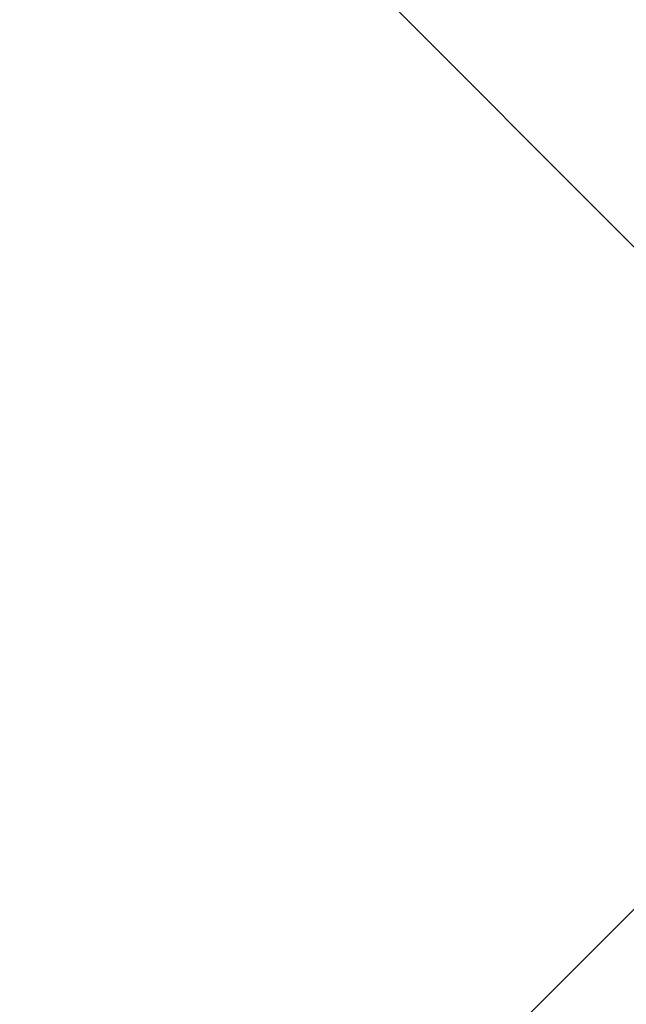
# Model space of a CAD drawing. Header units: metres. Extents: x -115250 to 1551995, y -140807 to 374743.
# Tile 165 of 205: x 115505 to 115624, y 313410 to 313603. Entities that reach past the tile are written whole.
import ezdxf

# ---------------------------------------------------------------- set-up
doc = ezdxf.new("R2010")
doc.units = ezdxf.units.M
doc.header["$LTSCALE"] = 100
doc.linetypes.add('0103aDVOJČERCHOVANÁ', pattern=[6.2, 3, -1, 0.1, -1, 0.1, -1])
doc.linetypes.add('{ Wide Dash }', pattern=[12, 4, -2, 4, -2])
for name, color, linetype, lineweight in [('010-pomocna', 30, 'Continuous', 15), ('010-popis', 16, 'Continuous', 9), ('910-dvere', 7, 'Continuous', 15), ('910-tenka', 4, 'Continuous', 15)]:
    doc.layers.add(name, color=color, linetype=linetype, lineweight=lineweight)
doc.layers.add('900-plocha', color=20, linetype='Continuous', lineweight=40, plot=False)

msp = doc.modelspace()

# ---------------------------------------------------------------- hatches: boundary and pattern name
at = {"layer": '010-popis', "transparency": 33554534}
h = msp.add_hatch(color=20, dxfattribs=at)
h.dxf.hatch_style = 1
h.paths.add_polyline_path([(32976.71, 315777.98), (42046.71, 315777.98), (42046.71, 293917.98), (32976.71, 293917.98)])
edge = h.paths.add_edge_path()
edge.add_line((91086.71, 315777.98), (111276.53, 315777.98))
edge.add_arc((111767.72, 310773.32), 5028.71, 44.06479, 95.60537, ccw=False)
edge.add_arc((110817.42, 310208.69), 6109.56, 0.556113, 41.670877, ccw=False)
edge.add_line((116926.69, 310267.99), (116926.69, 298417.98))
edge.add_line((116926.69, 298417.98), (110026.68, 298417.98))
edge.add_line((110026.68, 298417.98), (110026.68, 309717.98))
edge.add_line((110026.68, 309717.98), (91086.71, 309717.98))
edge.add_line((91086.71, 309717.98), (91086.71, 315777.98))

# ---------------------------------------------------------------- linework, layer by layer
at = {"layer": '010-pomocna', "color": 0, "linetype": '{ Wide Dash }', "flags": 128}
for points in [[(116926.69, 309802.95), (116926.69, 310267.99, 0.414216), (111276.48, 315918.15), (109626.67, 315918.15)], [(116826.69, 309802.95), (116826.69, 310267.99, 0.414216), (111276.49, 315818.15), (109626.67, 315818.15)]]:
    msp.add_lwpolyline(points, format="xyb", dxfattribs=at)
at = {"layer": '900-plocha'}
msp.add_lwpolyline([(91086.71, 315777.98), (111276.53, 315777.98, -0.228758), (115381.12, 314270.64, -0.181347), (116926.69, 310267.99), (116926.69, 298417.98), (110026.68, 298417.98), (110026.68, 309717.98), (91086.71, 309717.98), (91086.71, 315777.98)], format="xyb", dxfattribs=at)
at = {"layer": '910-dvere', "color": 0, "linetype": 'Continuous'}
msp.add_lwpolyline([(114520.22, 314770.09), (114467.18, 314717.05), (115725.84, 313458.39), (115778.88, 313511.43)], close=True, dxfattribs=at)
msp.add_lwpolyline([(115690.48, 313493.74), (114983.38, 312786.63)], dxfattribs=at)
at = {"layer": '910-tenka', "color": 0, "linetype": '0103aDVOJČERCHOVANÁ', "flags": 128}
msp.add_lwpolyline([(117006.22, 310348.99, 0.410375), (111284.83, 315998.22), (109626.67, 315998.15)], format="xyb", dxfattribs=at)

doc.saveas('drawing.dxf')
